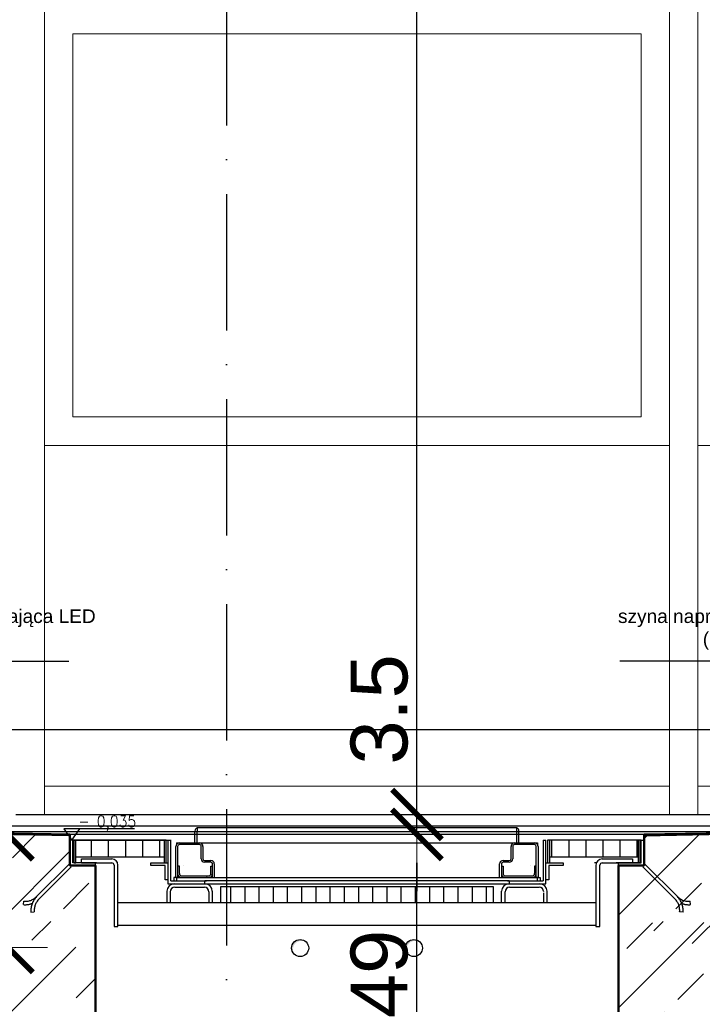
# Model space of a CAD drawing. Extents: x 5703 to 11842, y -4896 to -230.
# Tile 16 of 28: x 8639 to 8759, y -4649 to -4476. Entities that reach past the tile are written whole.
import ezdxf

# ---------------------------------------------------------------- set-up
doc = ezdxf.new("R2010")
doc.units = 0
doc.header["$LTSCALE"] = 2
doc.linetypes.add('ACAD_ISO10W100', pattern=[18, 12, -3, 0, -3])
doc.linetypes.add('DASHED', pattern=[19.05, 12.7, -6.35])
for name, color, linetype, lineweight in [('100_rzut', 250, 'Continuous', 30), ('a___przekrojowa___0.5', 7, 'Continuous', 50), ('a___widokowa_0.25', 7, 'Continuous', 25), ('a___wymiary', 7, 'Continuous', 18), ('drzwi', 30, 'Continuous', 20), ('Y-MYJNIA_SZYNY', 152, 'Continuous', 25)]:
    doc.layers.add(name, color=color, linetype=linetype, lineweight=lineweight)
for name, color, linetype in [('111_RZĘDNE', 7, 'Continuous'), ('111_wytyczne_cieńkie', 7, 'Continuous'), ('111_WYTYCZNE_OPIS', 7, 'Continuous'), ('2D- Siatka Modularna', 81, 'ACAD_ISO10W100'), ('_opis', 7, 'Continuous'), ('Budowlane - Krata Wema', 7, 'Continuous'), ('Konstrukcja - Płyta - Zbrojenie Rozproszone', 7, 'Continuous')]:
    doc.layers.add(name, color=color, linetype=linetype)
doc.styles.add('ARIAL', font='ARIAL.TTF', dxfattribs={"height": 1.4})
doc.styles.add('RomanS', font='romans.shx')
doc.styles.get("Standard").update_dxf_attribs({"font": 'arial.ttf'})
doc.dimstyles.new('1_50', dxfattribs={"dimtxt": 10, "dimasz": 5, "dimexe": 1.25, "dimexo": 0.625, "dimgap": 1.5, "dimtad": 1, "dimdec": 3, "dimrnd": 0.5, "dimdsep": 46, "dimtxsty": 'Standard', "dimblk": 'znacznik', "dimcen": 1.5, "dimse1": 1, "dimse2": 1, "dimclrd": 256, "dimclrt": 256, "dimazin": 0, "dimtfac": 1, "dimtdec": 3, "dimtmove": 0, "dimatfit": 3, "dimldrblk": 'znacznik', "dimfxl": 1, "dimarcsym": 0})
pattern_1 = [(90, (7673.8637, -6591.594), (-3, -3), [])]

# ---------------------------------------------------------------- blocks, each defined once
blk = doc.blocks.new('znacznik')
at = {"layer": 'a___wymiary'}
for p, q in [((0, 1.394), (0, -1.394)), ((1.394, 0), (-1.394, 0))]:
    blk.add_line(p, q, dxfattribs=at)
at = {"layer": 'a___wymiary', "const_width": 0.2}
blk.add_lwpolyline([(0.876, 0.876), (-0.876, -0.876)], dxfattribs=at)
blk = doc.blocks.new('*D5359')
at = {"layer": 'a___wymiary', "lineweight": -2}
blk.add_line((8709.11, -4663.22), (8709.11, -4624.11), dxfattribs=at)
at = {"layer": 'Defpoints', "color": 0}
for p in [(8709.11, -4619.11), (8713.03, -4619.11), (8713.03, -4668.22)]:
    blk.add_point(p, dxfattribs=at)
at = {"layer": 'a___wymiary', "lineweight": -2, "xscale": 5, "yscale": 5, "zscale": 5}
for p, rotation in [((8709.11, -4619.11), 90), ((8709.11, -4668.22), 270)]:
    blk.add_blockref('znacznik', p, dxfattribs=dict(at, rotation=rotation))
at = {"layer": 'a___wymiary', "insert": (8702.51, -4643.66), "char_height": 10, "attachment_point": 5, "rotation": 90}
blk.add_mtext('49', dxfattribs=at)
blk = doc.blocks.new('*D5360')
at = {"layer": 'a___wymiary', "lineweight": -2}
for p, q in [((8709.11, -4615.6), (8709.11, -4586.46)), ((8709.11, -4610.6), (8709.11, -4605.6)), ((8709.11, -4619.11), (8709.11, -4615.6)), ((8709.11, -4624.11), (8709.11, -4629.11))]:
    blk.add_line(p, q, dxfattribs=at)
at = {"layer": 'Defpoints', "color": 0}
for p in [(8690.87, -4615.6), (8709.11, -4615.6), (8713.03, -4619.11)]:
    blk.add_point(p, dxfattribs=at)
at = {"layer": 'a___wymiary', "lineweight": -2, "xscale": 5, "yscale": 5, "zscale": 5}
for p, rotation in [((8709.11, -4615.6), 270), ((8709.11, -4619.11), 90)]:
    blk.add_blockref('znacznik', p, dxfattribs=dict(at, rotation=rotation))
at = {"layer": 'a___wymiary', "insert": (8702.51, -4597.09), "char_height": 10, "attachment_point": 5, "rotation": 90}
blk.add_mtext('3.5', dxfattribs=at)
blk = doc.blocks.new('*D5361')
at = {"layer": 'a___wymiary', "lineweight": -2}
blk.add_line((8709.11, -4610.6), (8709.11, -4260.6), dxfattribs=at)
at = {"layer": 'Defpoints', "color": 0}
for p in [(8694.97, -4255.6), (8709.11, -4255.6), (8690.87, -4615.6)]:
    blk.add_point(p, dxfattribs=at)
at = {"layer": 'a___wymiary', "lineweight": -2, "xscale": 5, "yscale": 5, "zscale": 5}
for p, rotation in [((8709.11, -4255.6), 90), ((8709.11, -4615.6), 270)]:
    blk.add_blockref('znacznik', p, dxfattribs=dict(at, rotation=rotation))
at = {"layer": 'a___wymiary', "insert": (8702.51, -4435.6), "char_height": 10, "attachment_point": 5, "rotation": 90}
blk.add_mtext('360', dxfattribs=at)
blk = doc.blocks.new('*D5534')
at = {"layer": 'a___wymiary', "lineweight": -2}
blk.add_line((8637.15, -4633.98), (8637.15, -4624.17), dxfattribs=at)
at = {"layer": 'Defpoints', "color": 0}
for p in [(8637.15, -4619.17), (8637.96, -4619.17), (8637.56, -4638.98)]:
    blk.add_point(p, dxfattribs=at)
at = {"layer": 'a___wymiary', "lineweight": -2, "xscale": 5, "yscale": 5, "zscale": 5}
for p, rotation in [((8637.15, -4619.17), 90), ((8637.15, -4638.98), 270)]:
    blk.add_blockref('znacznik', p, dxfattribs=dict(at, rotation=rotation))
at = {"layer": 'a___wymiary', "insert": (8630.54, -4629.07), "char_height": 10, "attachment_point": 5, "rotation": 90}
blk.add_mtext('20', dxfattribs=at)
blk = doc.blocks.new('POZIOM1')
at = {"color": 7, "flags": 128}
blk.add_lwpolyline([(55.05, 9.94), (-7, 9.94), (0, 0), (7, 9.94)], dxfattribs=at)
at = {"color": 6, "style": 'RomanS', "width": 0.9}
blk.add_attdef('POZIOM', (5.73, 11.48), '', height=10, dxfattribs=at)

msp = doc.modelspace()

# ---------------------------------------------------------------- hatches: boundary and pattern name
at = {"layer": '111_wytyczne_cieńkie'}
for points in [[(8689.7354, -4638.1642, 1.11884617), (8687.6274, -4640.2722, -0.89377792)], [(8709.7354, -4638.1642, 1.11884617), (8707.6274, -4640.2722, -0.89377792)]]:
    msp.add_hatch(color=8, dxfattribs=at).paths.add_polyline_path(points)
at = {"layer": '_opis', "transparency": 33554687}
h = msp.add_hatch(dxfattribs=at)
h.set_pattern_fill('ANSI33-METRIC', color=256, scale=2)
h.set_pattern_definition([(45, (6314.639, -6109.682), (-8.980256, 8.980256), []), (45, (6323.62, -6109.682), (-8.980256, 8.980256), [6.35, -3.175])])
h.paths.add_polyline_path([(8675.5813, -4691.5996), (8759.5628, -4691.5996), (8759.5628, -4644.3996), (8759.5628, -4644.3996), (8759.5628, -4644.2996), (8759.5628, -4644.2996), (8759.5628, -4634.1996), (8744.5628, -4633.9996), (8744.5628, -4668.2196), (8675.5813, -4668.2196)])
at = {"layer": 'Y-MYJNIA_SZYNY'}
h = msp.add_hatch(dxfattribs=at)
h.set_pattern_fill('CUSTOM58', color=256, scale=3, angle=90, pattern_type=2)
h.set_pattern_definition(pattern_1)
edge = h.paths.add_edge_path()
edge.add_line((8664.7128, -4623.0996), (8649.1128, -4623.0996))
edge.add_line((8664.7128, -4623.0996), (8664.7128, -4620.0996))
edge.add_line((8664.7128, -4620.0996), (8649.1128, -4620.0996))
edge.add_line((8649.1128, -4623.0996), (8649.1128, -4620.0996))
h = msp.add_hatch(dxfattribs=at)
h.set_pattern_fill('CUSTOM60', color=256, scale=3, angle=90, pattern_type=2)
h.set_pattern_definition(pattern_1)
edge = h.paths.add_edge_path()
edge.add_line((8748.0128, -4620.0996), (8732.4128, -4620.0996))
edge.add_line((8732.4128, -4620.0996), (8732.4128, -4623.0996))
edge.add_line((8748.0128, -4623.0996), (8732.4128, -4623.0996))
edge.add_line((8748.0128, -4620.0996), (8748.0128, -4623.0996))
h = msp.add_hatch(dxfattribs=at)
h.set_pattern_fill('CUSTOM66', color=256, scale=2.5, angle=90, pattern_type=2)
h.set_pattern_definition([(90, (7673.8637, -6591.5939), (-2.5, -2.5), [])])
h.paths.add_polyline_path([(8674.5628, -4631.0996), (8722.5628, -4631.0996), (8722.5628, -4628.2996), (8674.5628, -4628.2996)])

# ---------------------------------------------------------------- linework, layer by layer
at = {"layer": '111_wytyczne_cieńkie'}
for p, q in [((8648.0161, -4619.3665), (8573.5161, -4617.8765)), ((8749.0628, -4619.3665), (8823.5628, -4617.8765))]:
    msp.add_line(p, q, dxfattribs=at)
at = {"layer": '111_wytyczne_cieńkie', "color": 8}
msp.add_line((8648.5628, -4620.0996), (8665.8444, -4620.0996), dxfattribs=at)
at = {"layer": '111_wytyczne_cieńkie'}
for points in [[(8652.5628, -4624.0996), (8648.5628, -4624.0996), (8648.5628, -4620.0996), (8648.0628, -4620.0996), (8648.0628, -4624.5996), (8652.5628, -4624.5996)], [(8744.5628, -4624.0996), (8748.5628, -4624.0996), (8748.5628, -4620.0996), (8749.0628, -4620.0996), (8749.0628, -4624.5996), (8744.5628, -4624.5996)]]:
    msp.add_lwpolyline(points, close=True, dxfattribs=at)
at = {"layer": '111_wytyczne_cieńkie', "linetype": 'DASHED', "ltscale": 20}
for points in [[(8641.7946, -4632.7286, -0.22150103), (8642.6181, -4630.4686), (8648.2749, -4624.8118), (8647.8506, -4624.3875), (8642.1938, -4630.0443, 0.22150103), (8641.1968, -4632.7804)], [(8755.331, -4632.7286, 0.22150103), (8754.5075, -4630.4686), (8748.8506, -4624.8118), (8749.2749, -4624.3875), (8754.9318, -4630.0443, -0.22150103), (8755.9288, -4632.7804)]]:
    msp.add_lwpolyline(points, format="xyb", close=True, dxfattribs=at)
for points in [[(8641.4112, -4631.2512, -0.11340536), (8639.882, -4631.4656), (8639.9338, -4630.8678, 0.22150103), (8642.1938, -4630.0443)], [(8755.7143, -4631.2512, 0.11340536), (8757.2436, -4631.4656), (8757.1917, -4630.8678, -0.22150103), (8754.9318, -4630.0443)]]:
    msp.add_lwpolyline(points, format="xyb", dxfattribs=at)
at = {"layer": '111_wytyczne_cieńkie', "color": 8}
for centre in [(8688.5628, -4639.0996), (8708.5628, -4639.0996)]:
    msp.add_circle(centre, 1.5, dxfattribs=at)
at = {"layer": '111_WYTYCZNE_OPIS'}
for p, q in [((8608.2049, -4588.5971), (8647.8413, -4588.5971)), ((8789.0068, -4588.5971), (8744.8058, -4588.5971))]:
    msp.add_line(p, q, dxfattribs=at)
at = {"layer": '2D- Siatka Modularna'}
msp.add_line((8675.5813, -3964.8569), (8675.5813, -4784.4517), dxfattribs=at)
msp.add_line((8675.5813, -3964.8569), (8675.5813, -4784.4517), dxfattribs=at)
at = {"layer": '_opis'}
for p, q in [((8407.8778, -4600.5996), (9174.5813, -4600.5996)), ((8115.5628, -4618.5996), (9477.1957, -4618.5996))]:
    msp.add_line(p, q, dxfattribs=at)
at = {"layer": '_opis', "linetype": 'Continuous', "transparency": 33554687}
for p, q in [((8637.9406, -4623.1927), (8642.1284, -4619.005)), ((8744.5628, -4633.3139), (8758.9412, -4618.9354)), ((8749.0628, -4619.8336), (8749.7998, -4619.0966)), ((8749.0628, -4619.8336), (8749.0628, -4619.8336)), ((8757.5254, -4638.3118), (8777.2241, -4618.613)), ((8631.1358, -4638.9778), (8648.0628, -4622.0508)), ((8646.9209, -4632.173), (8651.411, -4627.6828)), ((8754.684, -4632.173), (8759.1741, -4627.6828)), ((8641.3844, -4637.7095), (8644.6758, -4634.418)), ((8750.7868, -4636.0701), (8752.4389, -4634.418)), ((8637.5628, -4650.5114), (8649.0963, -4638.9778)), ((8649.1659, -4647.8884), (8652.5628, -4644.4916))]:
    msp.add_line(p, q, dxfattribs=at)
at = {"layer": 'a___przekrojowa___0.5'}
for p, q in [((8749.0628, -4619.1096), (8812.0667, -4617.9987)), ((8648.0628, -4619.1096), (8634.1927, -4618.865)), ((8648.0628, -4624.5996), (8648.0628, -4619.1096)), ((8749.0628, -4624.5996), (8749.0628, -4619.1096)), ((8652.5628, -4624.5996), (8648.0628, -4624.5996)), ((8652.5628, -4633.9996), (8652.5628, -4624.5996)), ((8744.5628, -4633.9996), (8744.5628, -4624.5996)), ((8749.0628, -4624.5996), (8744.5628, -4624.5996)), ((8652.5628, -4668.2196), (8652.5628, -4633.9996)), ((8744.5628, -4668.2196), (8744.5628, -4633.9996))]:
    msp.add_line(p, q, dxfattribs=at)
at = {"layer": 'a___widokowa_0.25'}
for p, q in [((8638.5628, -4615.5996), (8643.5628, -4615.5996)), ((8643.5628, -4615.5996), (8753.5628, -4615.5996)), ((8753.5628, -4615.5996), (8758.5628, -4615.5996)), ((8758.5628, -4615.5996), (8838.5628, -4615.5996)), ((8749.0628, -4619.1096), (8648.0628, -4619.1096))]:
    msp.add_line(p, q, dxfattribs=at)
at = {"layer": 'Budowlane - Krata Wema'}
for p, q in [((8648.5628, -4624.0996), (8648.5628, -4620.0996)), ((8648.7628, -4620.0996), (8648.5628, -4620.0996)), ((8652.7428, -4620.0996), (8648.7628, -4620.0996)), ((8648.7628, -4624.0996), (8648.7628, -4620.0996)), ((8740.3728, -4620.0996), (8736.7628, -4620.0996)), ((8740.5728, -4620.0996), (8740.3728, -4620.0996)), ((8744.1828, -4620.0996), (8740.5728, -4620.0996)), ((8744.3828, -4620.0996), (8744.1828, -4620.0996)), ((8748.3628, -4620.0996), (8744.3828, -4620.0996)), ((8748.3628, -4624.0996), (8748.3628, -4620.0996)), ((8748.5628, -4620.0996), (8748.3628, -4620.0996)), ((8748.5628, -4624.0996), (8748.5628, -4620.0996)), ((8648.7628, -4624.0996), (8648.5628, -4624.0996)), ((8652.7428, -4624.0996), (8648.7628, -4624.0996)), ((8740.5728, -4624.0996), (8740.3728, -4624.0996)), ((8744.3828, -4624.0996), (8744.1828, -4624.0996)), ((8748.3628, -4624.0996), (8744.3828, -4624.0996)), ((8748.5628, -4624.0996), (8748.3628, -4624.0996))]:
    msp.add_line(p, q, dxfattribs=at)
at = {"layer": 'drzwi'}
for p, q in [((8758.5628, -4405.5996), (8758.5628, -4550.5996)), ((8643.5628, -4410.5996), (8643.5628, -4550.5996)), ((8753.5628, -4550.5996), (8753.5628, -4410.5996)), ((8648.5628, -4478.1506), (8748.5628, -4478.1506)), ((8648.5628, -4545.5996), (8648.5628, -4478.1506)), ((8748.5628, -4478.1506), (8748.5628, -4545.5996)), ((8748.5628, -4545.5996), (8648.5628, -4545.5996)), ((8643.5628, -4550.5996), (8753.5628, -4550.5996)), ((8643.5628, -4610.5996), (8643.5628, -4550.5996)), ((8753.5628, -4550.5996), (8753.5628, -4610.5996)), ((8758.5628, -4610.5996), (8758.5628, -4550.5996)), ((8758.5628, -4550.5996), (8838.5628, -4550.5996)), ((8643.5628, -4610.5996), (8643.5628, -4615.5996)), ((8753.5628, -4610.5996), (8643.5628, -4610.5996)), ((8753.5628, -4615.5996), (8753.5628, -4610.5996)), ((8758.5628, -4610.5996), (8758.5628, -4615.5996)), ((8838.5628, -4610.5996), (8758.5628, -4610.5996))]:
    msp.add_line(p, q, dxfattribs=at)
at = {"layer": 'Konstrukcja - Płyta - Zbrojenie Rozproszone'}
msp.add_line((8833.5628, -4617.6196), (8563.5628, -4617.6196), dxfattribs=at)
at = {"layer": 'Y-MYJNIA_SZYNY'}
for p, q in [((8670.4628, -4617.8996), (8670.4628, -4617.9339)), ((8670.4628, -4617.8996), (8726.6628, -4617.8996)), ((8670.4628, -4617.9339), (8670.4628, -4618.4996)), ((8726.6628, -4618.4996), (8726.6628, -4617.8996)), ((8670.0628, -4620.5996), (8670.0628, -4618.4996)), ((8670.4628, -4620.5996), (8670.4628, -4618.4996)), ((8726.6628, -4620.5996), (8726.6628, -4618.4996)), ((8727.0628, -4620.5996), (8727.0628, -4618.4996)), ((8648.8128, -4624.0996), (8648.8128, -4620.0996)), ((8649.1128, -4620.0996), (8648.8128, -4620.0996)), ((8664.7128, -4620.0996), (8649.1128, -4620.0996)), ((8649.1128, -4623.0996), (8649.1128, -4620.0996)), ((8665.0128, -4620.0996), (8664.7128, -4620.0996)), ((8664.7128, -4623.0996), (8664.7128, -4620.0996)), ((8665.0128, -4624.0996), (8665.0128, -4620.0996)), ((8665.3128, -4620.0996), (8665.8128, -4620.0996)), ((8665.3128, -4620.0996), (8665.3128, -4627.7996)), ((8665.8128, -4627.2996), (8665.8128, -4620.0996)), ((8666.7128, -4626.6996), (8666.7128, -4621.2409)), ((8666.8128, -4620.5996), (8666.8128, -4620.8677)), ((8666.8128, -4620.5996), (8667.3128, -4620.5996)), ((8667.0128, -4621.1996), (8667.0128, -4625.9996)), ((8667.3128, -4620.5996), (8670.8628, -4620.5996)), ((8670.8628, -4620.8996), (8667.3128, -4620.8996)), ((8670.8628, -4620.5996), (8726.2628, -4620.5996)), ((8671.1628, -4623.3996), (8671.1628, -4621.229)), ((8671.4628, -4621.1996), (8671.4628, -4623.3996)), ((8725.6628, -4623.3996), (8725.6628, -4621.1996)), ((8725.9628, -4621.229), (8725.9628, -4623.3996)), ((8726.2628, -4620.5996), (8729.8128, -4620.5996)), ((8729.8128, -4620.8996), (8726.2628, -4620.8996)), ((8729.8128, -4620.5996), (8730.3128, -4620.5996)), ((8730.1128, -4625.9996), (8730.1128, -4621.1996)), ((8730.3128, -4620.5996), (8730.3128, -4620.8677)), ((8730.4128, -4621.2409), (8730.4128, -4626.6996)), ((8731.3128, -4620.0996), (8731.3128, -4627.2996)), ((8731.3128, -4620.0996), (8731.8128, -4620.0996)), ((8731.8128, -4627.7996), (8731.8128, -4620.0996)), ((8732.1128, -4620.0996), (8732.1128, -4624.0996)), ((8732.4128, -4620.0996), (8732.1128, -4620.0996)), ((8732.4128, -4620.0996), (8732.4128, -4623.0996)), ((8748.0128, -4620.0996), (8732.4128, -4620.0996)), ((8748.3128, -4620.0996), (8748.0128, -4620.0996)), ((8748.0128, -4620.0996), (8748.0128, -4623.0996)), ((8748.3128, -4620.0996), (8748.3128, -4624.0996)), ((8664.7128, -4623.0996), (8649.1128, -4623.0996)), ((8649.1128, -4624.0996), (8649.1128, -4623.0996)), ((8650.1128, -4624.0996), (8650.1128, -4623.3996)), ((8650.1128, -4623.3996), (8655.4128, -4623.3996)), ((8664.7128, -4624.0996), (8664.7128, -4623.0996)), ((8748.0128, -4623.0996), (8732.4128, -4623.0996)), ((8732.4128, -4623.0996), (8732.4128, -4624.0996)), ((8741.7128, -4623.3996), (8747.0128, -4623.3996)), ((8747.0128, -4623.3996), (8747.0128, -4624.0996)), ((8748.0128, -4623.0996), (8748.0128, -4624.0996)), ((8648.8128, -4624.0996), (8649.1128, -4624.0996)), ((8650.1128, -4624.0996), (8655.4128, -4624.0996)), ((8655.8128, -4624.4996), (8655.8128, -4635.2996)), ((8656.5128, -4635.2996), (8656.5128, -4624.4996)), ((8662.3128, -4624.5996), (8662.3128, -4624.0996)), ((8662.3128, -4624.0996), (8664.7128, -4624.0996)), ((8664.8128, -4624.5996), (8662.3128, -4624.5996)), ((8664.7128, -4624.0996), (8665.0128, -4624.0996)), ((8664.8128, -4627.0996), (8664.8128, -4624.5996)), ((8665.0128, -4624.0996), (8665.3128, -4624.0996)), ((8667.3128, -4624.6996), (8667.0128, -4624.6996)), ((8667.3128, -4625.9996), (8667.3128, -4624.6996)), ((8668.0317, -4624.5242), (8668.0328, -4624.5231)), ((8671.7628, -4623.6996), (8672.8628, -4623.6996)), ((8672.8628, -4623.9996), (8671.7628, -4623.9996)), ((8672.8628, -4624.6996), (8673.1628, -4624.6996)), ((8672.8628, -4625.9996), (8672.8628, -4624.6996)), ((8673.1628, -4625.9996), (8673.1628, -4624.2996)), ((8673.4628, -4624.2996), (8673.4628, -4626.6996)), ((8723.6628, -4626.6996), (8723.6628, -4624.2996)), ((8723.9628, -4624.2996), (8723.9628, -4625.9996)), ((8723.9628, -4624.6996), (8724.2628, -4624.6996)), ((8724.2628, -4623.6996), (8725.3628, -4623.6996)), ((8725.3628, -4623.9996), (8724.2628, -4623.9996)), ((8724.2628, -4624.6996), (8724.2628, -4625.9996)), ((8729.0928, -4624.5231), (8729.0939, -4624.5242)), ((8730.1128, -4624.6996), (8729.8128, -4624.6996)), ((8729.8128, -4624.6996), (8729.8128, -4625.9996)), ((8731.8128, -4624.0996), (8732.1128, -4624.0996)), ((8732.1128, -4624.0996), (8732.4128, -4624.0996)), ((8734.8128, -4624.5996), (8732.3128, -4624.5996)), ((8732.3128, -4624.5996), (8732.3128, -4627.0996)), ((8732.4128, -4624.0996), (8734.8128, -4624.0996)), ((8734.8128, -4624.0996), (8734.8128, -4624.5996)), ((8740.6128, -4624.4996), (8740.6128, -4635.2996)), ((8741.3128, -4635.2996), (8741.3128, -4624.4996)), ((8741.7128, -4624.0996), (8747.0128, -4624.0996)), ((8748.0128, -4624.0996), (8748.3128, -4624.0996)), ((8666.7128, -4626.6996), (8666.3128, -4626.6996)), ((8666.3128, -4626.6996), (8666.3128, -4627.2996)), ((8666.7128, -4626.6996), (8666.8128, -4626.6996)), ((8666.8128, -4626.6996), (8667.0128, -4626.6996)), ((8666.8628, -4626.6996), (8672.1628, -4626.6996)), ((8666.8628, -4627.2996), (8666.8628, -4626.6996)), ((8667.0128, -4625.9996), (8667.0128, -4626.6996)), ((8667.0128, -4626.6996), (8667.7128, -4626.6996)), ((8667.7128, -4626.3996), (8672.4628, -4626.3996)), ((8667.7128, -4626.6996), (8672.5565, -4626.6996)), ((8672.5565, -4626.6996), (8673.1628, -4626.6996)), ((8673.1628, -4626.6996), (8673.1628, -4625.9996)), ((8673.1628, -4626.6996), (8673.4628, -4626.6996)), ((8673.4628, -4626.6996), (8723.6628, -4626.6996)), ((8723.6628, -4626.6996), (8723.9628, -4626.6996)), ((8723.9628, -4625.9996), (8723.9628, -4626.6996)), ((8723.9628, -4626.6996), (8724.6628, -4626.6996)), ((8724.6628, -4626.3996), (8729.4128, -4626.3996)), ((8724.6628, -4626.6996), (8729.4128, -4626.6996)), ((8724.9628, -4626.6996), (8730.2627, -4626.6996)), ((8729.4128, -4626.6996), (8730.1128, -4626.6996)), ((8730.1128, -4626.6996), (8730.1128, -4625.9996)), ((8730.1128, -4626.6996), (8730.3128, -4626.6996)), ((8730.2627, -4626.6996), (8730.2627, -4627.2996)), ((8730.3128, -4626.6996), (8730.4128, -4626.6996)), ((8730.4128, -4626.6996), (8730.8128, -4626.6996)), ((8730.8128, -4626.6996), (8730.8128, -4627.2996)), ((8665.3128, -4627.0996), (8664.8128, -4627.0996)), ((8665.3128, -4627.7996), (8671.8128, -4627.7996)), ((8665.8128, -4627.2996), (8666.3128, -4627.2996)), ((8666.3128, -4627.2996), (8671.8128, -4627.2996)), ((8666.5128, -4628.3996), (8671.7128, -4628.3996)), ((8666.8628, -4627.2996), (8672.0628, -4627.2996)), ((8671.8128, -4627.7996), (8671.8128, -4627.2996)), ((8698.5628, -4627.2996), (8671.8128, -4627.2996)), ((8671.8128, -4627.7996), (8673.5628, -4627.7996)), ((8673.5628, -4627.7996), (8723.5628, -4627.7996)), ((8674.5628, -4628.2996), (8674.5628, -4631.0996)), ((8722.5628, -4628.2996), (8674.5628, -4628.2996)), ((8725.3128, -4627.2996), (8698.5628, -4627.2996)), ((8722.5628, -4631.0996), (8722.5628, -4628.2996)), ((8723.5628, -4627.7996), (8725.3128, -4627.7996)), ((8725.0628, -4627.2996), (8730.2627, -4627.2996)), ((8725.3128, -4627.2996), (8725.3128, -4627.7996)), ((8725.3128, -4627.2996), (8730.8128, -4627.2996)), ((8725.3128, -4627.7996), (8731.8128, -4627.7996)), ((8725.4128, -4628.3996), (8730.6128, -4628.3996)), ((8730.8128, -4627.2996), (8731.3128, -4627.2996)), ((8732.3128, -4627.0996), (8731.8128, -4627.0996)), ((8665.1128, -4629.0996), (8665.1128, -4631.0996)), ((8665.7128, -4629.1996), (8665.7128, -4631.0996)), ((8672.5128, -4629.1996), (8672.5128, -4631.0996)), ((8673.1128, -4629.0996), (8673.1128, -4631.0996)), ((8724.0128, -4631.0996), (8724.0128, -4629.0996)), ((8724.6128, -4631.0996), (8724.6128, -4629.1996)), ((8731.4128, -4631.0996), (8731.4128, -4629.3637)), ((8732.0128, -4631.0996), (8732.0128, -4629.0996)), ((8656.5128, -4631.0996), (8674.5628, -4631.0996)), ((8674.5628, -4631.0996), (8722.5628, -4631.0996)), ((8722.5628, -4631.0996), (8740.6128, -4631.0996)), ((8655.8128, -4635.2996), (8656.5128, -4635.2996)), ((8656.5128, -4635.0996), (8740.6128, -4635.0996)), ((8740.6128, -4635.2996), (8741.3128, -4635.2996))]:
    msp.add_line(p, q, dxfattribs=at)
for centre, radius, start, end in [((8670.6628, -4618.4996), 0.6, 109.471075, 180), ((8726.4628, -4618.4996), 0.6, 0, 70.528925), ((8667.3139, -4621.202), 0.6023, 146.292881, 183.710063), ((8667.3139, -4621.202), 0.6023, 90.102542, 146.292881), ((8667.3128, -4621.1996), 0.3, 90, 180), ((8670.8628, -4621.1996), 0.6, 0, 90), ((8670.8616, -4621.202), 0.3024, 354.889083, 89.769542), ((8726.2628, -4621.1996), 0.6, 90, 180), ((8726.264, -4621.202), 0.3024, 90.230458, 185.110917), ((8729.8117, -4621.202), 0.6023, 33.707119, 89.897458), ((8729.8128, -4621.1996), 0.3, 0, 90), ((8729.8117, -4621.202), 0.6023, 356.289937, 33.707119), ((8655.4128, -4624.4996), 1.1, 0, 90), ((8671.7628, -4623.3996), 0.6, 180, 270), ((8671.7628, -4623.3996), 0.3, 180, 270), ((8725.3628, -4623.3996), 0.6, 270, 0), ((8725.3628, -4623.3996), 0.3, 270, 0), ((8741.7128, -4624.4996), 1.1, 90, 180), ((8655.4128, -4624.4996), 0.4, 0, 90), ((8672.8628, -4624.2996), 0.6, 0, 90), ((8672.8628, -4624.2996), 0.3, 0, 90), ((8724.2628, -4624.2996), 0.6, 90, 180), ((8724.2628, -4624.2996), 0.3, 90, 180), ((8741.7128, -4624.4996), 0.4, 90, 180), ((8667.7128, -4625.9996), 0.7, 180, 270), ((8667.7128, -4625.9996), 0.4, 180, 270), ((8672.4628, -4625.9996), 0.7, 270, 0), ((8672.4628, -4625.9996), 0.4, 270, 0), ((8724.6628, -4625.9996), 0.7, 180, 270), ((8724.6628, -4625.9996), 0.4, 180, 270), ((8729.4128, -4625.9996), 0.7, 270, 0), ((8729.4128, -4625.9996), 0.4, 270, 0), ((8666.4128, -4629.0996), 1.3, 90, 180), ((8666.5128, -4629.1996), 0.8, 90, 180), ((8671.7128, -4629.1996), 0.8, 0, 90), ((8671.8128, -4629.0996), 1.3, 0, 90), ((8725.3128, -4629.0996), 1.3, 90, 180), ((8725.4128, -4629.1996), 0.8, 90, 180), ((8730.6128, -4629.1996), 0.8, 0, 90), ((8730.7128, -4629.0996), 1.3, 0, 90)]:
    msp.add_arc(centre, radius, start, end, dxfattribs=at)
for p in [(8666.8628, -4626.6996), (8672.1628, -4626.6996), (8730.2627, -4626.6996), (8666.8628, -4627.2996)]:
    msp.add_point(p, dxfattribs=at)

# ---------------------------------------------------------------- block references
at = {"layer": '111_RZĘDNE', "linetype": 'Continuous'}
ref = msp.add_blockref('POZIOM1', (8648.3864, -4620.0996), dxfattribs=dict(at, xscale=0.2, yscale=0.2, zscale=0.2))
ref.add_attrib('POZIOM', '- 0,035', (8649.5321, -4617.8032), dxfattribs={"layer": '100_rzut', "color": 7, "height": 2, "style": 'RomanS', "width": 0.9})

# ---------------------------------------------------------------- texts
at = {"layer": '111_WYTYCZNE_OPIS', "color": 6, "char_height": 2.4, "style": 'ARIAL'}
for insert, attachment_point in [((8611.0339, -4586.5971), 7), ((8786.045, -4586.5971), 9)]:
    msp.add_mtext('\\C1;szyna naprowadzająca LED\\P(montaż CHRIST)', dxfattribs=dict(at, insert=insert, attachment_point=attachment_point))

# ---------------------------------------------------------------- dimensions: what is measured, and where the dimension line sits
at = {"layer": 'a___wymiary'}
for base, p1, p2, override, picture, middle in [((8709.1118, -4255.5996), (8690.8674, -4615.5996), (8694.9678, -4255.5996), {"dimtmove": 1}, '*D5361', (8702.5068, -4435.5996)), ((8637.1485, -4619.1654), (8637.5628, -4638.9778), (8637.959, -4619.1654), {"dimtxt": 10, "dimtmove": 1}, '*D5534', (8630.5435, -4629.0716))]:
    dim = msp.add_linear_dim(base=base, p1=p1, p2=p2, angle=90, dimstyle='1_50', override=override, dxfattribs=at)
    dim.commit()
    dim.dimension.update_dxf_attribs({"geometry": picture, "text_midpoint": middle})
dim = msp.add_linear_dim(base=(8709.1118, -4615.5996), p1=(8713.0309, -4619.1096), p2=(8690.8674, -4615.5996), angle=90, dimstyle='1_50', override={"dimtmove": 1}, dxfattribs=at)
dim.commit()
dim.dimension.update_dxf_attribs({"geometry": '*D5360', "text_midpoint": (8709.1118, -4597.0899), "dimtype": 160})
dim = msp.add_linear_dim(base=(8709.1118, -4619.1096), p1=(8713.0309, -4668.2196), p2=(8713.0309, -4619.1096), angle=90, dimstyle='1_50', dxfattribs=at)
dim.commit()
dim.dimension.update_dxf_attribs({"geometry": '*D5359', "text_midpoint": (8702.5068, -4643.6646)})

doc.saveas('drawing.dxf')
